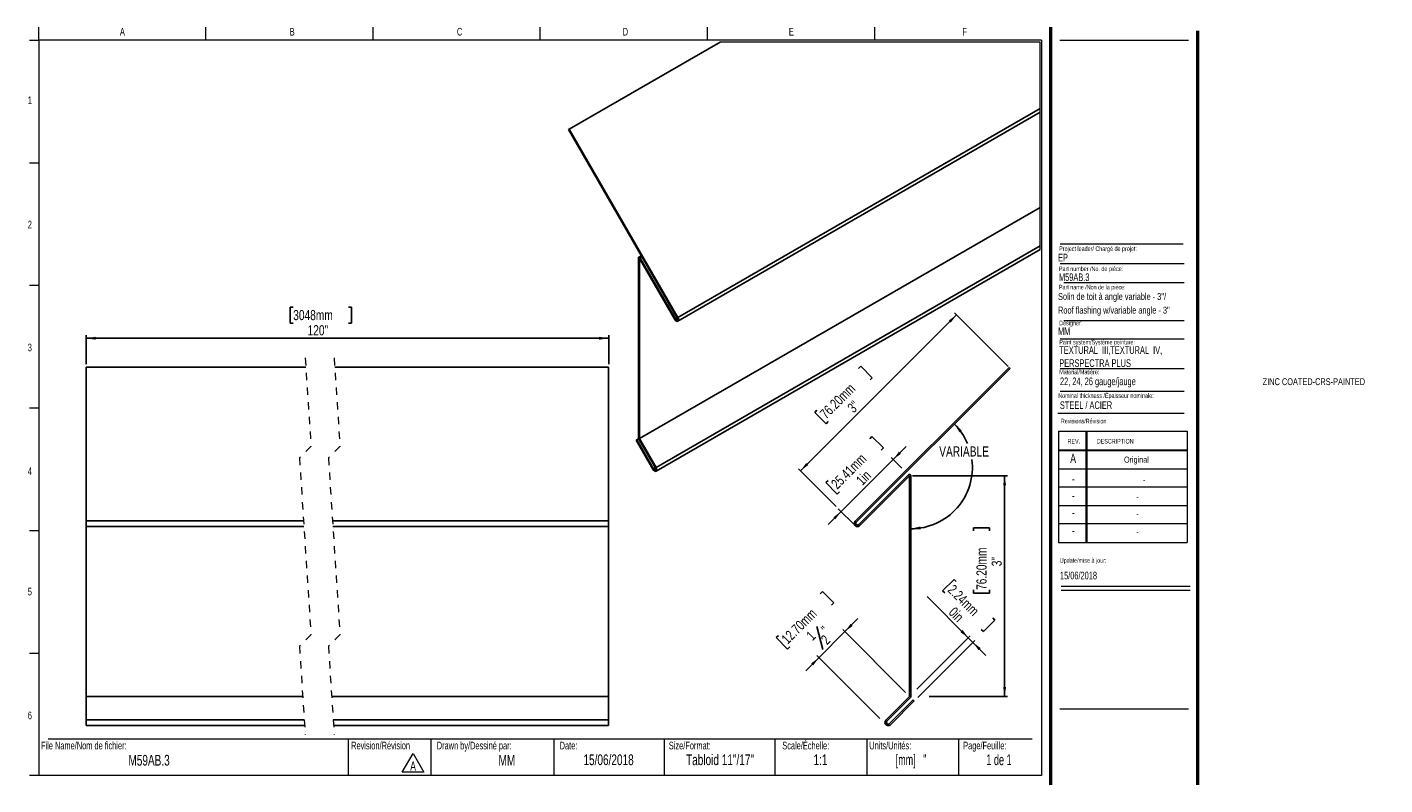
# Model space of a CAD drawing. Header units: inches. Extents: x 0.5 to 42.6, y 0.4 to 26.3.
import ezdxf

# ---------------------------------------------------------------- set-up
doc = ezdxf.new("R2010")
doc.units = ezdxf.units.IN
doc.header["$MEASUREMENT"] = 0
doc.linetypes.add('HIDDEN', pattern=[0.075, 0.05, -0.025])
doc.layers.add('FORMAT', color=7, linetype='Continuous')
doc.styles.add('SLDTEXTSTYLE0', font='TXT', dxfattribs={"width": 0.7})
doc.styles.add('SLDTEXTSTYLE1', font='TXT', dxfattribs={"width": 0.633333})
doc.styles.add('SLDTEXTSTYLE2', font='TXT', dxfattribs={"width": 0.625})
doc.styles.add('SLDTEXTSTYLE3', font='TXT', dxfattribs={"width": 0.75})
doc.dimstyles.new('SLDDIMSTYLE0', dxfattribs={"dimtxt": 0.137795, "dimasz": 0.13, "dimexe": 0, "dimexo": 0.0625, "dimgap": 0.034449, "dimtad": 1, "dimdec": 1, "dimrnd": 1e-09, "dimzin": 12, "dimdsep": 46, "dimlunit": 5, "dimtxsty": 'SLDTEXTSTYLE3', "dimsah": 1, "dimcen": 0.09, "dimadec": 0, "dimazin": 3, "dimtfac": 1, "dimtdec": 1, "dimtofl": 0, "dimtmove": 0, "dimatfit": 3, "dimfxl": 1, "dimfrac": 2, "dimtolj": 1, "dimtzin": 12, "dimarcsym": 0})
doc.dimstyles.new('SLDDIMSTYLE1', dxfattribs={"dimtxt": 0.137795, "dimasz": 0.13, "dimexe": 0, "dimexo": 0.0625, "dimgap": 0.034449, "dimtad": 1, "dimdec": 0, "dimrnd": 1e-09, "dimzin": 12, "dimdsep": 46, "dimlunit": 5, "dimtxsty": 'SLDTEXTSTYLE3', "dimsah": 1, "dimcen": 0.09, "dimadec": 0, "dimazin": 3, "dimtfac": 1, "dimtdec": 0, "dimtmove": 0, "dimatfit": 0, "dimfxl": 1, "dimfrac": 2, "dimtolj": 1, "dimtzin": 12, "dimarcsym": 0})
doc.dimstyles.new('SLDDIMSTYLE2', dxfattribs={"dimtxt": 0.137795, "dimasz": 0.13, "dimexe": 0, "dimexo": 0.0625, "dimgap": 0.034449, "dimtad": 1, "dimdec": 6, "dimrnd": 1e-09, "dimzin": 12, "dimdsep": 46, "dimlunit": 5, "dimtxsty": 'SLDTEXTSTYLE3', "dimsah": 1, "dimcen": 0.09, "dimadec": 0, "dimazin": 3, "dimtfac": 1, "dimtdec": 1, "dimtmove": 0, "dimatfit": 0, "dimfxl": 1, "dimfrac": 2, "dimtolj": 1, "dimtzin": 12, "dimarcsym": 0})
doc.dimstyles.new('SLDDIMSTYLE3', dxfattribs={"dimtxt": 0.137795, "dimasz": 0.13, "dimexe": 0, "dimexo": 0.0625, "dimgap": 0.034449, "dimtad": 0, "dimtih": 1, "dimtoh": 1, "dimdec": 4, "dimzin": 12, "dimdsep": 46, "dimlunit": 5, "dimtxsty": 'SLDTEXTSTYLE3', "dimsah": 1, "dimcen": 0.09, "dimazin": 3, "dimtfac": 1, "dimtofl": 0, "dimtmove": 0, "dimatfit": 3, "dimfxl": 1, "dimfrac": 2, "dimtolj": 1, "dimtzin": 12, "dimarcsym": 0})
doc.dimstyles.new('SLDDIMSTYLE4', dxfattribs={"dimtxt": 0.137795, "dimasz": 0.13, "dimexe": 0, "dimexo": 0.0625, "dimgap": 0.034449, "dimtad": 1, "dimdec": 0, "dimrnd": 1e-09, "dimdsep": 46, "dimlunit": 5, "dimtxsty": 'SLDTEXTSTYLE3', "dimsah": 1, "dimcen": 0.09, "dimadec": 0, "dimazin": 2, "dimtfac": 1, "dimtdec": 0, "dimtmove": 0, "dimatfit": 0, "dimfxl": 1, "dimfrac": 2, "dimtolj": 1, "dimtzin": 12, "dimarcsym": 0})

# ---------------------------------------------------------------- blocks, each defined once
blk = doc.blocks.new('SW_NOTE_0')
at = {"color": 0, "linetype": 'Continuous', "lineweight": 0}
for p, q in [((-0.098, 0.015), (0.049, 0.269)), ((0.049, 0.269), (0.196, 0.015)), ((0.196, 0.015), (-0.098, 0.015))]:
    blk.add_line(p, q, dxfattribs=at)
at = {"color": 0, "linetype": 'Continuous', "lineweight": 0, "insert": (0.049, 0.161), "char_height": 0.125, "attachment_point": 2, "style": 'SLDTEXTSTYLE0'}
blk.add_mtext('A', dxfattribs=at)
blk = doc.blocks.new('SW_NOTE_1')
at = {"layer": 'FORMAT', "color": 0, "char_height": 0.10417, "attachment_point": 1, "style": 'SLDTEXTSTYLE0'}
for s, insert in [('TEXTURAL  III,TEXTURAL  IV,', (0, 0.134)), ('PERSPECTRA PLUS', (0, -0.044))]:
    blk.add_mtext(s, dxfattribs=dict(at, insert=insert))
blk = doc.blocks.new('_D')
at = {"layer": 'FORMAT'}
for p, q in [((13.097, 6.782), (10.976, 4.661)), ((13.797, 6.082), (13.069, 6.81)), ((11.767, 6.053), (11.797, 6.083)), ((11.797, 6.083), (11.951, 5.928)), ((11.951, 5.928), (11.922, 5.898)), ((11.199, 5.485), (11.17, 5.456)), ((11.17, 5.456), (11.324, 5.301)), ((11.324, 5.301), (11.354, 5.331)), ((11.462, 4.175), (10.948, 4.689))]:
    blk.add_line(p, q, dxfattribs=at)
for points in [[(13.097, 6.782), (12.991, 6.705), (13.019, 6.676)], [(10.976, 4.661), (11.082, 4.739), (11.054, 4.767)]]:
    blk.add_solid(points, dxfattribs=at)
at = {"layer": 'FORMAT', "char_height": 0.1378, "attachment_point": 1, "rotation": 45, "style": 'SLDTEXTSTYLE3'}
for s, insert in [('76.20mm', (11.228, 5.456)), ('3"', (11.602, 5.538))]:
    blk.add_mtext(s, dxfattribs=dict(at, insert=insert))
blk = doc.blocks.new('_D_1')
at = {"layer": 'FORMAT'}
for p, q in [((11.918, 5.098), (11.948, 5.128)), ((11.948, 5.128), (12.103, 4.973)), ((12.236, 4.815), (12.413, 4.992)), ((12.236, 4.815), (11.529, 4.108)), ((12.103, 4.973), (12.073, 4.944)), ((12.356, 4.696), (12.208, 4.843)), ((11.351, 4.531), (11.321, 4.501)), ((11.321, 4.501), (11.476, 4.346)), ((11.476, 4.346), (11.506, 4.376)), ((11.529, 4.108), (11.352, 3.931))]:
    blk.add_line(p, q, dxfattribs=at)
for points in [[(12.236, 4.815), (12.342, 4.893), (12.314, 4.921)], [(11.529, 4.108), (11.423, 4.03), (11.451, 4.002)]]:
    blk.add_solid(points, dxfattribs=at)
at = {"layer": 'FORMAT', "char_height": 0.1378, "attachment_point": 1, "rotation": 45, "style": 'SLDTEXTSTYLE3'}
for s, insert in [('25.41mm', (11.38, 4.502)), ('1in', (11.721, 4.551))]:
    blk.add_mtext(s, dxfattribs=dict(at, insert=insert))
blk = doc.blocks.new('_D_2')
at = {"layer": 'FORMAT', "color": 250, "true_color": 0x454545}
for p, q in [((11.244, 2.991), (11.274, 3.021)), ((11.274, 3.021), (11.428, 2.866)), ((11.428, 2.866), (11.399, 2.837)), ((11.58, 2.475), (11.757, 2.652)), ((10.676, 2.424), (10.647, 2.394)), ((11.201, 2.543), (11.279, 2.231)), ((11.227, 2.121), (11.58, 2.475)), ((12.406, 1.65), (11.552, 2.503)), ((10.647, 2.394), (10.801, 2.239)), ((10.801, 2.239), (10.831, 2.269)), ((11.227, 2.121), (11.05, 1.944)), ((12.054, 1.294), (11.199, 2.149))]:
    blk.add_line(p, q, dxfattribs=at)
for points in [[(11.58, 2.475), (11.686, 2.553), (11.658, 2.581)], [(11.227, 2.121), (11.121, 2.043), (11.149, 2.015)]]:
    blk.add_solid(points, dxfattribs=at)
at = {"layer": 'FORMAT', "color": 250, "true_color": 0x454545, "attachment_point": 1, "rotation": 45, "style": 'SLDTEXTSTYLE3'}
for s, insert, char_height in [('12.70mm', (10.705, 2.395), 0.1378), ('"', (11.244, 2.528), 0.138), ('1', (11.043, 2.441), 0.138), ('2', (11.241, 2.387), 0.138)]:
    blk.add_mtext(s, dxfattribs=dict(at, insert=insert, char_height=char_height))
blk = doc.blocks.new('_D_3')
at = {"layer": 'FORMAT'}
for p, q in [((12.498, 4.593), (13.791, 4.593)), ((13.751, 4.593), (13.751, 1.593)), ((13.327, 3.844), (13.327, 3.886)), ((13.327, 3.886), (13.545, 3.886)), ((13.545, 3.886), (13.545, 3.844)), ((13.327, 3.042), (13.327, 3)), ((13.327, 3), (13.545, 3)), ((13.545, 3), (13.545, 3.042)), ((12.727, 1.593), (13.791, 1.593))]:
    blk.add_line(p, q, dxfattribs=at)
for points in [[(13.751, 4.593), (13.731, 4.463), (13.771, 4.463)], [(13.751, 1.593), (13.771, 1.723), (13.731, 1.723)]]:
    blk.add_solid(points, dxfattribs=at)
at = {"layer": 'FORMAT', "char_height": 0.1378, "attachment_point": 1, "rotation": 90, "style": 'SLDTEXTSTYLE3'}
for s, insert in [('76.20mm', (13.368, 3.042)), ('3"', (13.574, 3.364))]:
    blk.add_mtext(s, dxfattribs=dict(at, insert=insert))
blk = doc.blocks.new('_D_4')
at = {"layer": 'FORMAT'}
for start, end in [(23.0856, 45), (270, 7.4538)]:
    blk.add_arc((12.479, 4.708), 0.834, start, end, dxfattribs=at)
for points in [[(13.068, 5.298), (13.138, 5.186), (13.168, 5.212)], [(12.479, 3.875), (12.61, 3.865), (12.607, 3.905)]]:
    blk.add_solid(points, dxfattribs=at)
at = {"layer": 'FORMAT', "insert": (12.862, 4.994), "char_height": 0.1378, "attachment_point": 1, "style": 'SLDTEXTSTYLE3'}
blk.add_mtext('VARIABLE', dxfattribs=at)
blk = doc.blocks.new('_D_5')
at = {"layer": 'FORMAT'}
for p, q in [((13.064, 3.186), (12.909, 3.031)), ((13.093, 3.156), (13.064, 3.186)), ((12.909, 3.031), (12.939, 3.002)), ((13.257, 2.391), (12.697, 2.951)), ((13.619, 2.631), (13.464, 2.476)), ((13.589, 2.661), (13.619, 2.631)), ((12.56, 1.694), (13.285, 2.419)), ((13.464, 2.476), (13.434, 2.506)), ((12.572, 1.582), (13.347, 2.357)), ((13.257, 2.391), (13.32, 2.329)), ((13.32, 2.329), (13.496, 2.152))]:
    blk.add_line(p, q, dxfattribs=at)
for points in [[(13.257, 2.391), (13.18, 2.498), (13.151, 2.469)], [(13.32, 2.329), (13.397, 2.223), (13.426, 2.251)]]:
    blk.add_solid(points, dxfattribs=at)
at = {"layer": 'FORMAT', "char_height": 0.1378, "attachment_point": 1, "rotation": 315, "style": 'SLDTEXTSTYLE3'}
for s, insert in [('2.24mm', (13.064, 3.127)), ('0in', (13.078, 2.822))]:
    blk.add_mtext(s, dxfattribs=dict(at, insert=insert))
blk = doc.blocks.new('_D_6')
at = {"layer": 'FORMAT'}
for p, q in [((4.083, 6.889), (4.041, 6.889)), ((4.041, 6.889), (4.041, 6.67)), ((4.835, 6.889), (4.877, 6.889)), ((4.877, 6.889), (4.877, 6.67)), ((4.041, 6.67), (4.083, 6.67)), ((4.877, 6.67), (4.835, 6.67)), ((1.269, 6.11), (1.269, 6.504)), ((1.269, 6.464), (8.37, 6.464)), ((8.37, 6.11), (8.37, 6.504))]:
    blk.add_line(p, q, dxfattribs=at)
for points in [[(1.269, 6.464), (1.399, 6.444), (1.399, 6.484)], [(8.37, 6.464), (8.24, 6.484), (8.24, 6.444)]]:
    blk.add_solid(points, dxfattribs=at)
at = {"layer": 'FORMAT', "char_height": 0.1378, "attachment_point": 1, "style": 'SLDTEXTSTYLE3'}
for s, insert in [('3048mm', (4.083, 6.848)), ('120"', (4.278, 6.642))]:
    blk.add_mtext(s, dxfattribs=dict(at, insert=insert))

msp = doc.modelspace()

# ---------------------------------------------------------------- linework, layer by layer
at = {"color": 7, "linetype": 'Continuous', "lineweight": 18}
for p, q in [((0.6262516, 10.5170732), (0.6262516, 10.6939449)), ((2.8970849, 10.5170732), (2.8970849, 10.6939449)), ((5.1679183, 10.5170732), (5.1679183, 10.6939449)), ((7.4387516, 10.5170732), (7.4387516, 10.6939449)), ((9.7095849, 10.6939449), (9.7095849, 10.5170732)), ((11.9804183, 10.6939449), (11.9804183, 10.5170732)), ((0.5012516, 10.5170732), (0.6262516, 10.5170732)), ((14.2512516, 10.5170732), (0.6262516, 10.5170732)), ((0.6262516, 10.5170732), (0.6262516, 0.5170732)), ((14.2512516, 10.5170732), (14.2512516, 0.5170732)), ((14.5012516, 10.5170732), (16.2512516, 10.5170732)), ((0.5012516, 8.8504065), (0.6262516, 8.8504065)), ((14.5052809, 7.4796461), (16.192868, 7.4796461)), ((14.5578273, 7.2228331), (16.192868, 7.2228331)), ((0.5012516, 7.1837398), (0.6262516, 7.1837398)), ((14.5578273, 6.7072972), (16.192868, 6.7072972)), ((14.5052809, 6.4574028), (16.192868, 6.4574028)), ((14.5052809, 6.0531641), (16.192868, 6.0531641)), ((14.5052809, 5.7453132), (16.192868, 5.7453132)), ((0.5012516, 5.5170732), (0.6262516, 5.5170732)), ((14.4754278, 5.446808), (16.192868, 5.446808)), ((14.4811999, 5.1987495), (16.2311999, 5.1987495)), ((14.4811999, 5.1987495), (14.4811999, 3.6887495)), ((14.8561999, 5.1987495), (14.8561999, 3.6887495)), ((14.8661999, 5.1987495), (14.8661999, 3.6887495)), ((16.2311999, 5.1987495), (16.2311999, 3.6887495)), ((14.4811999, 4.9487495), (16.2311999, 4.9487495)), ((14.4811999, 4.9387495), (16.2311999, 4.9387495)), ((14.4811999, 4.6887495), (16.2311999, 4.6887495)), ((16.2311999, 4.4387495), (14.4811999, 4.4387495)), ((14.4811999, 4.1887495), (16.2311999, 4.1887495)), ((16.2311999, 3.9387495), (14.4811999, 3.9387495)), ((0.5012516, 3.8504065), (0.6262516, 3.8504065)), ((14.4811999, 3.6887495), (16.2311999, 3.6887495)), ((14.5215385, 3.094666), (16.2715385, 3.094666)), ((14.5215385, 3.0386495), (16.2715385, 3.0386495)), ((0.5012516, 2.1837398), (0.6262516, 2.1837398)), ((0.7512516, 1.0170732), (14.1262516, 1.0170732)), ((4.8316802, 1.0170732), (4.8316802, 0.5170732)), ((5.9539324, 1.0170732), (5.9539324, 0.5170732)), ((7.6262516, 1.0170732), (7.6262516, 0.5170732)), ((9.1262516, 1.0170732), (9.1262516, 0.5170732)), ((10.6262516, 1.0170732), (10.6262516, 0.5170732)), ((11.8762516, 1.0170732), (11.8762516, 0.5170732)), ((13.1262516, 1.0170732), (13.1262516, 0.5170732)), ((0.6262516, 0.5170732), (0.5012516, 0.5170732)), ((14.2512516, 0.5170732), (0.6262516, 0.5170732))]:
    msp.add_line(p, q, dxfattribs=at)
at = {"color": 7, "linetype": 'Continuous', "lineweight": 50}
for p, q in [((14.3762516, 10.6939449), (14.3762516, 0.3920732)), ((16.3762516, 0.3920732), (16.3762516, 10.6420732))]:
    msp.add_line(p, q, dxfattribs=at)
at = {"color": 7, "linetype": 'Continuous', "lineweight": 25}
for p, q in [((7.8325662, 9.3062403), (9.8853784, 10.4913027)), ((9.3106723, 6.695524), (14.2345181, 9.5380015)), ((9.310677, 6.74608), (14.2345181, 9.5885552)), ((7.8225649, 9.3004653), (7.8325662, 9.3062403)), ((7.8225649, 9.3004653), (9.3006756, 6.740305)), ((7.8325662, 9.3062403), (9.310677, 6.74608)), ((8.7886154, 5.0995815), (14.2345181, 8.2434356)), ((8.8123962, 7.5860268), (8.7786187, 7.5665239)), ((9.015296, 4.7069559), (14.2345181, 7.7199495)), ((9.015296, 4.6560526), (14.2345181, 7.6690462)), ((8.7744745, 7.5573673), (8.7744745, 5.1077455)), ((9.266898, 6.7207974), (8.7886154, 7.5492034)), ((8.7886154, 7.5492034), (8.7886154, 5.0995815)), ((9.2768947, 6.7265724), (8.7986167, 7.5549784)), ((1.2692453, 6.0706237), (4.2540628, 6.0706237)), ((1.2692453, 6.0706237), (1.2692453, 3.9802602)), ((4.6477622, 6.0706237), (8.3697342, 6.0706237)), ((8.3697342, 6.0706237), (8.3697342, 3.9802602)), ((13.8107302, 6.0686932), (11.7203666, 3.9783297)), ((13.8248722, 6.054551), (11.7345087, 3.9641876)), ((13.8248722, 6.054551), (13.8107302, 6.0686932)), ((8.7433158, 5.0764202), (8.7533172, 5.0821953)), ((8.9694239, 4.6847966), (8.7433158, 5.0764202)), ((8.7533172, 5.0821953), (8.7774031, 5.0960991)), ((8.9799134, 4.6897221), (8.7533172, 5.0821953)), ((8.778614, 5.0938064), (9.0052994, 4.7011808)), ((8.7886154, 5.0995815), (9.015296, 4.7069559)), ((8.9799134, 4.6897221), (9.0039148, 4.7035767)), ((11.7681381, 3.9305582), (12.4445291, 4.6069493)), ((11.7822802, 3.9164161), (12.4586713, 4.5928071)), ((12.4586713, 4.5928071), (12.4586713, 1.5928072)), ((12.4786713, 4.5928071), (12.4786713, 1.5928072)), ((1.2692453, 3.9802602), (1.2692453, 3.9055239)), ((1.2692453, 3.9802602), (4.2232326, 3.9802602)), ((1.2692453, 3.9055239), (4.2281324, 3.9055239)), ((1.2692453, 3.9055239), (1.2692453, 1.5947377)), ((4.6169367, 3.9802602), (8.3697342, 3.9802602)), ((4.6218318, 3.9055239), (8.3697342, 3.9055239)), ((8.3697342, 3.9802602), (8.3697342, 3.9055239)), ((8.3697342, 3.9055239), (8.3697342, 1.5947377)), ((1.2692453, 1.5947377), (4.2117435, 1.5947377)), ((1.2692453, 1.5947377), (1.2692453, 1.2741607)), ((4.6054476, 1.5947377), (8.3697342, 1.5947377)), ((8.3697342, 1.5947377), (8.3697342, 1.2741607)), ((12.4586713, 1.5928072), (12.1380943, 1.2722302)), ((12.4728134, 1.5786649), (12.1522365, 1.2580881)), ((12.1881363, 1.2261058), (12.5085901, 1.5465594)), ((12.2029719, 1.2126569), (12.5227322, 1.5324173)), ((12.5227322, 1.5324173), (12.5085901, 1.5465594)), ((1.2692453, 1.2741607), (4.2327506, 1.2741607)), ((1.2692453, 1.2741607), (1.2692453, 1.1989116)), ((1.2692453, 1.1989116), (4.2376832, 1.1989116)), ((4.62645, 1.2741607), (8.3697342, 1.2741607)), ((4.6313826, 1.1989116), (8.3697342, 1.1989116)), ((8.3697342, 1.2741607), (8.3697342, 1.1989116))]:
    msp.add_line(p, q, dxfattribs=at)
at = {"color": 8, "linetype": 'Continuous', "lineweight": 25}
for p, q in [((8.7986167, 7.5549784), (8.8223976, 7.5687086)), ((9.2768947, 6.7265724), (9.3006803, 6.7403003))]:
    msp.add_line(p, q, dxfattribs=at)
at = {"color": 7, "linetype": 'HIDDEN', "lineweight": 18}
for p, q in [((4.2458726, 6.1956237), (4.3246127, 4.9939358)), ((4.6395734, 6.1956237), (4.7183135, 4.9939358)), ((4.3246127, 4.9939358), (4.1671324, 4.8364555)), ((4.7183135, 4.9939358), (4.5608332, 4.8364555)), ((4.1671324, 4.8364555), (4.3246127, 2.4330798)), ((4.5608332, 4.8364555), (4.7183135, 2.4330798)), ((4.3246127, 2.4330798), (4.1671324, 2.2755995)), ((4.7183135, 2.4330798), (4.5608332, 2.2755995)), ((4.1671324, 2.2755995), (4.2458726, 1.0739116)), ((4.5608332, 2.2755995), (4.6395734, 1.0739116))]:
    msp.add_line(p, q, dxfattribs=at)
at = {"color": 7, "linetype": 'Continuous', "lineweight": 18, "flags": 128}
msp.add_lwpolyline([(14.2345181, 7.6690462), (14.2345181, 7.7199495), (14.2345181, 8.2434356), (14.2345181, 9.5380015), (14.2345181, 9.5885552), (14.2345181, 10.4913027), (9.8853784, 10.4913027)], dxfattribs=at)
at = {"color": 7, "linetype": 'Continuous', "lineweight": 25, "flags": 128}
for points in [[(8.7986167, 7.5549784), (8.7952845, 7.5597585), (8.791375, 7.5636281), (8.7872308, 7.5662564), (8.783204, 7.5674156), (8.7796465, 7.5670073), (8.7768587, 7.5650643), (8.7750846, 7.5617579), (8.7744745, 7.5573673)], [(9.310677, 6.74608), (9.3173883, 6.7306087), (9.3197444, 6.7155667), (9.3173883, 6.7032468), (9.310677, 6.695524), (9.3006333, 6.6935716), (9.2887875, 6.69769), (9.2769417, 6.7072502), (9.266898, 6.7207974)], [(9.3006756, 6.740305), (9.3043223, 6.7319017), (9.3056035, 6.7237307), (9.3043223, 6.7170404), (9.3006756, 6.7128446), (9.295222, 6.7117839), (9.2887875, 6.7140203), (9.282353, 6.7192134), (9.2768947, 6.7265724)], [(9.015296, 4.7069559), (9.0221811, 4.6909518), (9.0244198, 4.6754734), (9.0216601, 4.6630057), (9.0143386, 4.655548), (9.0036379, 4.6542996), (8.9912665, 4.6594575), (8.9792188, 4.6701981), (8.9694239, 4.6847966)], [(9.0052994, 4.7011808), (9.0090821, 4.6923574), (9.0102789, 4.6838368), (9.0086926, 4.6770174), (9.004586, 4.6730094), (8.9986255, 4.672472), (8.9917874, 4.6754898), (8.9851934, 4.6815699), (8.9799134, 4.6897221)]]:
    msp.add_lwpolyline(points, dxfattribs=at)
at = {"color": 7, "linetype": 'Continuous', "lineweight": 25}
for centre, radius, start, end in [((8.8033556, 5.1087381), 0.0288981, 181.96847565, 211.11117235), ((12.4586713, 4.5928071), 0.02, 0, 135), ((11.7513234, 3.9473729), 0.0437795, 135, 315), ((11.7513234, 3.9473729), 0.0237795, 135, 315), ((12.4586713, 1.5928071), 0.02, 315, 0), ((12.1692636, 1.241061), 0.0440799, 135, 319.88105806), ((12.1692636, 1.241061), 0.0240799, 135, 321.60565723)]:
    msp.add_arc(centre, radius, start, end, dxfattribs=at)
at = {"layer": 'FORMAT', "color": 250, "lineweight": 18, "true_color": 0x454545}
for p, q in [((14.5052809, 7.7477891), (16.1756542, 7.7477891)), ((12.1532458, 1.2230812), (12.1394499, 1.2085928))]:
    msp.add_line(p, q, dxfattribs=at)
at = {"layer": 'FORMAT', "lineweight": 18}
for p, q in [((11.7203666, 3.9164161), (11.4900745, 4.1467082)), ((14.5012516, 1.4265536), (16.2512516, 1.4265536))]:
    msp.add_line(p, q, dxfattribs=at)

# ---------------------------------------------------------------- block references
at = {"color": 7, "linetype": 'Continuous', "lineweight": 0}
msp.add_blockref('SW_NOTE_0', (5.6629239, 0.5500403), dxfattribs=at)
at = {"layer": 'FORMAT'}
msp.add_blockref('SW_NOTE_1', (14.4936793, 6.2219515), dxfattribs=at)

# ---------------------------------------------------------------- texts
at = {"color": 7, "linetype": 'Continuous', "lineweight": 0}
for s, insert, char_height, attachment_point, style in [('A', (1.7614258, 10.6839024), 0.1041667, 2, 'SLDTEXTSTYLE0'), ('B', (4.0695891, 10.6839024), 0.1041667, 2, 'SLDTEXTSTYLE0'), ('C', (6.3441318, 10.6839024), 0.1041667, 2, 'SLDTEXTSTYLE0'), ('D', (8.5974733, 10.6839024), 0.1041667, 2, 'SLDTEXTSTYLE0'), ('E', (10.8526565, 10.6839024), 0.1041667, 2, 'SLDTEXTSTYLE0'), ('F', (13.2074254, 10.6839024), 0.1041667, 2, 'SLDTEXTSTYLE0'), ('1', (0.5037246, 9.7518248), 0.1041667, 2, 'SLDTEXTSTYLE0'), ('2', (0.5037246, 8.0618626), 0.1041667, 2, 'SLDTEXTSTYLE0'), ('EP', (14.4770103, 7.6126145), 0.10416667, 1, 'SLDTEXTSTYLE0'), ('Project leader/ Chargé de projet:', (14.4927736, 7.7128037), 0.0625, 1, 'SLDTEXTSTYLE0'), ('Part number /No. de pièce:', (14.4892638, 7.4395042), 0.0625, 1, 'SLDTEXTSTYLE0'), ('M59AB.3', (14.4892638, 7.3462932), 0.10416667, 1, 'SLDTEXTSTYLE0'), ('Designer:', (14.4927736, 6.7027068), 0.0625, 1, 'SLDTEXTSTYLE0'), ('MM', (14.4770103, 6.6115619), 0.10416667, 1, 'SLDTEXTSTYLE0'), ('3', (0.5037246, 6.3910002), 0.1041667, 2, 'SLDTEXTSTYLE0'), ('Paint system/Système peinture:', (14.4936793, 6.4423393), 0.0625, 1, 'SLDTEXTSTYLE0'), ('ZINC COATED-CRS-PAINTED', (17.2579034, 5.920721), 0.09375, 1, 'SLDTEXTSTYLE0'), ('Nominal thickness /Épaisseur nominale:', (14.4802784, 5.7152135), 0.0625, 1, 'SLDTEXTSTYLE0'), ('STEEL / ACIER', (14.5019361, 5.6065758), 0.104166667, 1, 'SLDTEXTSTYLE0'), ('Revisions/Révision', (14.5156012, 5.3694188), 0.0625, 1, 'SLDTEXTSTYLE0'), ('REV.', (14.6062312, 5.0951297), 0.0625, 1, 'SLDTEXTSTYLE0'), ('DESCRIPTION', (15.0041424, 5.0951297), 0.0625, 1, 'SLDTEXTSTYLE0'), ('A', (14.6820414, 4.8942809), 0.125, 2, 'SLDTEXTSTYLE0'), ('Original', (15.5419694, 4.8554617), 0.08333333, 2, 'SLDTEXTSTYLE0'), ('4', (0.5037246, 4.7085424), 0.1041667, 2, 'SLDTEXTSTYLE0'), ('-', (14.6833579, 4.6174037), 0.125, 2, 'SLDTEXTSTYLE0'), ('-', (15.6471739, 4.5785845), 0.0833333, 2, 'SLDTEXTSTYLE0'), ('-', (14.6833579, 4.3881653), 0.125, 2, 'SLDTEXTSTYLE0'), ('-', (15.5556728, 4.3493461), 0.0833333, 2, 'SLDTEXTSTYLE0'), ('-', (14.6833579, 4.1569001), 0.125, 2, 'SLDTEXTSTYLE0'), ('-', (15.5556728, 4.118081), 0.0833333, 2, 'SLDTEXTSTYLE0'), ('-', (14.6833579, 3.9142956), 0.125, 2, 'SLDTEXTSTYLE0'), ('-', (15.5556728, 3.8754764), 0.0833333, 2, 'SLDTEXTSTYLE0'), ('Update/mise à jour:', (14.5009021, 3.4746831), 0.0625, 1, 'SLDTEXTSTYLE0'), ('15/06/2018', (14.5029298, 3.2903145), 0.10416667, 1, 'SLDTEXTSTYLE0'), ('5', (0.5037246, 3.0715769), 0.1041667, 2, 'SLDTEXTSTYLE0'), ('6', (0.5037246, 1.3878409), 0.1041667, 2, 'SLDTEXTSTYLE0'), ('File Name/Nom de fichier:', (0.6549319, 0.9786785), 0.104166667, 1, 'SLDTEXTSTYLE0'), ('Revision/Révision', (4.8700984, 0.9786785), 0.104166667, 1, 'SLDTEXTSTYLE0'), ('Drawn by/Dessiné par:', (6.0332993, 0.9786785), 0.104166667, 1, 'SLDTEXTSTYLE0'), ('Date:', (7.7035091, 0.9786785), 0.10416667, 1, 'SLDTEXTSTYLE0'), ('Size/Format:', (9.1875093, 0.9786785), 0.104166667, 1, 'SLDTEXTSTYLE0'), ('Scale/Échelle:', (10.7293877, 0.9786785), 0.104166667, 1, 'SLDTEXTSTYLE0'), ('Units/Unités:', (11.9111167, 0.9786785), 0.104166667, 1, 'SLDTEXTSTYLE0'), ('Page/Feuille:', (13.1879976, 0.9786785), 0.104166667, 1, 'SLDTEXTSTYLE0'), ('M59AB.3', (2.1241113, 0.7993968), 0.14583333, 2, 'SLDTEXTSTYLE0'), ('MM', (6.9863934, 0.7993968), 0.14583333, 2, 'SLDTEXTSTYLE0'), ('15/06/2018', (8.3687858, 0.805962), 0.14583333, 2, 'SLDTEXTSTYLE0'), ('Tabloid 11"/17"', (9.8831067, 0.805962), 0.145833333, 2, 'SLDTEXTSTYLE0'), ('1:1', (11.2474421, 0.805962), 0.14583333, 2, 'SLDTEXTSTYLE0'), ('[mm]   "', (12.4789981, 0.805962), 0.14583333, 2, 'SLDTEXTSTYLE2'), ('1 de 1', (13.6742198, 0.805962), 0.14583333, 2, 'SLDTEXTSTYLE1')]:
    msp.add_mtext(s, dxfattribs=dict(at, insert=insert, char_height=char_height, attachment_point=attachment_point, style=style))
at = {"layer": 'FORMAT', "attachment_point": 1, "style": 'SLDTEXTSTYLE0'}
for s, insert, char_height in [('Part name /Non de la pièce:', (14.4892638, 7.1904184), 0.0625), ("Solin de toit à angle variable - 3''/", (14.4770103, 7.0789467), 0.09375), ("Roof flashing w/variable angle - 3''", (14.4770103, 6.8926876), 0.09375), ('Material/Matière:', (14.4936793, 6.0368173), 0.0625), ('22, 24, 26 gauge/jauge', (14.503118, 5.9304258), 0.104166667)]:
    msp.add_mtext(s, dxfattribs=dict(at, insert=insert, char_height=char_height))

# ---------------------------------------------------------------- dimensions: what is measured, and where the dimension line sits
at = {"layer": 'FORMAT'}
dim = msp.add_linear_dim(base=(8.3697324, 6.4643245), p1=(1.2692471, 6.0706237), p2=(8.3697324, 6.0706237), text='120"', dimstyle='SLDDIMSTYLE0', dxfattribs=at)
dim.commit()
dim.dimension.update_dxf_attribs({"geometry": '_D_6', "text_midpoint": (4.4587309, 6.4643245), "dimtype": 160})
for base, p1, p2, angle, dimstyle, picture, middle in [((10.9758038, 4.6609788), (13.8248723, 6.0545511), (11.4900745, 4.1467082), 45, 'SLDDIMSTYLE0', '_D', (11.7836, 5.468775)), ((11.5289228, 4.1078599), (12.4586713, 4.5928071), (11.4900745, 4.1467082), 45, 'SLDDIMSTYLE1', '_D_1', (11.9351483, 4.5140854)), ((13.751451, 1.5928071), (12.4586713, 4.5928071), (12.4586713, 1.5928071), 90, 'SLDDIMSTYLE0', '_D_3', (13.751451, 3.4429983)), ((13.3195437, 2.3292288), (12.4586713, 1.5928071), (12.5227322, 1.5324173), 315, 'SLDDIMSTYLE4', '_D_5', (13.0406448, 2.6081277))]:
    dim = msp.add_linear_dim(base=base, p1=p1, p2=p2, angle=angle, dimstyle=dimstyle, dxfattribs=at)
    dim.commit()
    dim.dimension.update_dxf_attribs({"geometry": picture, "text_midpoint": middle, "dimtype": 160})
dim = msp.add_angular_dim_2l(base=(13.1052706, 4.1583903), line1=((13.8248723, 6.0545511), (11.7345087, 3.9641875)), line2=((12.4786713, 1.5928071), (12.4786713, 4.5928071)), text='VARIABLE', dimstyle='SLDDIMSTYLE3', dxfattribs=at)
dim.commit()
dim.dimension.update_dxf_attribs({"geometry": '_D_4', "text_midpoint": (13.2835085, 4.9258807), "dimtype": 162})
at = {"layer": 'FORMAT', "color": 250, "true_color": 0x454545}
dim = msp.add_linear_dim(base=(11.5803317, 2.4748178), p1=(12.1394499, 1.2085928), p2=(12.5085901, 1.5465594), angle=45, dimstyle='SLDDIMSTYLE2', dxfattribs=at)
dim.commit()
dim.dimension.update_dxf_attribs({"geometry": '_D_2', "text_midpoint": (11.3865301, 2.2810162), "dimtype": 160})

doc.saveas('drawing.dxf')
